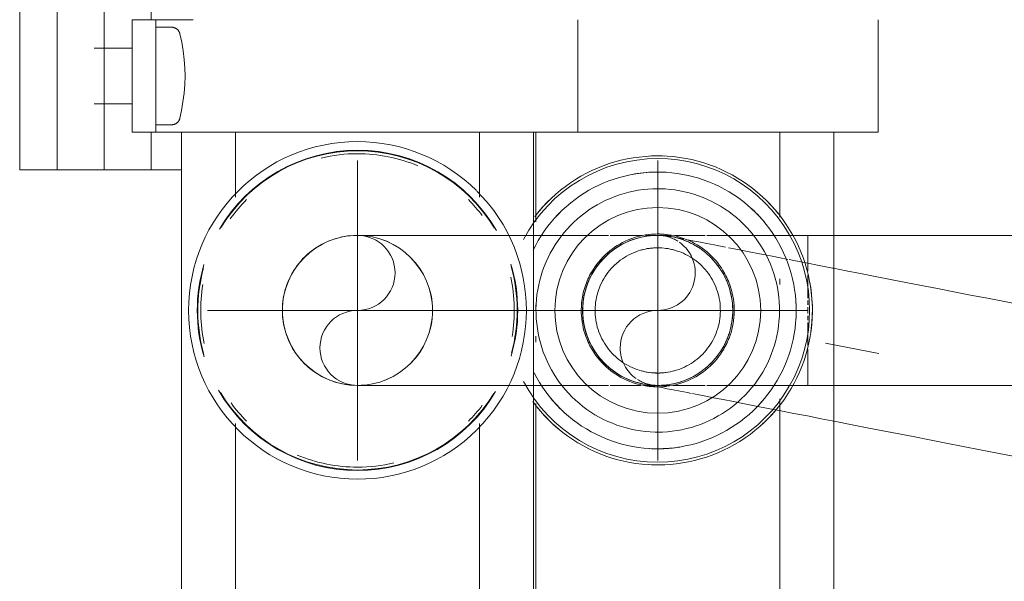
# Model space of a CAD drawing. Header units: millimetres. Extents: x -125 to 26481, y 4748 to 39818.
# Tile 74 of 104: x 18322 to 18426, y 36722 to 36782. Entities that reach past the tile are written whole.
import ezdxf

# ---------------------------------------------------------------- set-up
doc = ezdxf.new("R2010")
doc.units = ezdxf.units.MM
for name, pattern in [('ADSK_Осевая', [700, 500, -100, 0, -100]), ('ADSK_Скрыто', [300, 150, -150]), ('ADSK_Штриховая_ш3 п1_5', [225, 150, -75])]:
    doc.linetypes.add(name, pattern=pattern)
for name, color, linetype, lineweight in [('A-DETL-____-HDLN', 90, 'ADSK_Скрыто', 9), ('A-DETL-____-MBND', 5, 'ADSK_Штриховая_ш3 п1_5', 20), ('M-EQPM-____-OTLN', 50, 'Continuous', 20), ('P-PIPE-____-CNTR', 3, 'ADSK_Осевая', 20)]:
    doc.layers.add(name, color=color, linetype=linetype, lineweight=lineweight)

# ---------------------------------------------------------------- blocks, each defined once
blk = doc.blocks.new('ADSK_Коллектор с регулирующими клапанами и расходомерами - N4-1658406-В_Этаж 02_Отопление')
at = {"layer": 'A-DETL-____-HDLN', "flags": 128}
for points in [[(50.92, 16.64), (50.94, 16.67), (50.96, 16.7), (50.98, 16.73), (51, 16.76), (51.02, 16.79), (51.05, 16.81), (51.07, 16.84), (51.1, 16.86), (51.13, 16.89), (51.16, 16.91), (51.18, 16.93), (51.21, 16.95), (51.25, 16.97)], [(60.77, 16.96), (60.8, 16.94), (60.83, 16.92), (60.86, 16.9), (60.88, 16.88), (60.91, 16.85), (60.94, 16.83), (60.96, 16.8), (60.99, 16.77), (61.01, 16.75), (61.03, 16.72), (61.05, 16.69), (61.07, 16.66)]]:
    blk.add_lwpolyline(points, dxfattribs=at)
at = {"layer": 'M-EQPM-____-OTLN'}
for p, q in [((62, 91.5), (50, 91.5)), ((62, 85), (62, 91.5)), ((200, 86.75), (62, 86.75)), ((62, 85), (62, 59.5)), ((71.06, 81), (62, 81)), ((78.24, 81), (77.62, 81)), ((121.06, 81), (90.44, 81)), ((62, 59.5), (50, 59.5)), ((62, 53), (62, 59.5)), ((62, 55), (71.56, 55)), ((200, 54.75), (62, 54.75)), ((80.39, 55), (81, 55)), ((83.76, 55), (84.38, 55)), ((90.94, 55), (121.56, 55)), ((62, 53), (62, 18.5)), ((68.93, 49), (62, 49)), ((118.93, 49), (93.07, 49)), ((62, 23), (68.93, 23)), ((93.07, 23), (118.93, 23)), ((50, 14.5), (50, 18.5)), ((62, 18.5), (62, 14.5)), ((62, 17.25), (200, 17.25)), ((66, 17.25), (66, 14)), ((50.8, 16.19), (50.8, 14.5)), ((61.2, 14.5), (61.2, 16.19)), ((50, 14), (46, 14)), ((50, 12), (50, 14.5)), ((62, 14.5), (50, 14.5)), ((62, 14.5), (62, 12)), ((66, 14), (62, 14)), ((66, 11.66), (66, 14)), ((50, 12), (62, 12)), ((53.04, 12), (53.04, 7.93)), ((58.96, 7.93), (58.96, 12)), ((66, 11.66), (66, 10.17)), ((66, 10.17), (66, 9)), ((66, 9), (46, 9)), ((66, 6.66), (66, 9)), ((66, 6.66), (66, 5.17)), ((66, 5.17), (66, 4)), ((56, 4), (46, 4)), ((66, 4), (56, 4)), ((66, 0), (66, 4)), ((46, 0), (56, 0)), ((56, 0), (66, 0))]:
    blk.add_line(p, q, dxfattribs=at)
at = {"layer": 'M-EQPM-____-OTLN', "flags": 128}
for points in [[(97.48, 68), (97.47, 68.66), (97.43, 69.32), (97.36, 69.97), (97.27, 70.63), (97.15, 71.27), (97.01, 71.92), (96.84, 72.56), (96.65, 73.18), (96.43, 73.81), (96.18, 74.42), (95.91, 75.02), (95.62, 75.61), (95.3, 76.19), (94.97, 76.76), (94.6, 77.31), (94.22, 77.84), (93.82, 78.36), (93.39, 78.87), (92.95, 79.36), (92.48, 79.82), (92, 80.27), (91.5, 80.7), (90.99, 81.11), (90.45, 81.5), (89.91, 81.87), (89.34, 82.21), (88.77, 82.54), (88.18, 82.84), (87.58, 83.11), (86.97, 83.36), (86.35, 83.59), (85.73, 83.79), (85.09, 83.97), (84.45, 84.12), (83.8, 84.24), (83.15, 84.34), (82.49, 84.42), (81.84, 84.46), (81.18, 84.48), (80.52, 84.48), (79.86, 84.44), (79.2, 84.38), (78.55, 84.3), (77.9, 84.19), (77.26, 84.05), (76.62, 83.89), (75.98, 83.7), (75.36, 83.49), (74.75, 83.25), (74.14, 82.99), (73.55, 82.7), (72.96, 82.39), (72.4, 82.06), (71.84, 81.7), (71.3, 81.33), (70.77, 80.93), (70.27, 80.51), (69.77, 80.07), (69.3, 79.61), (68.85, 79.13), (68.41, 78.64), (67.99, 78.13), (67.6, 77.6), (67.23, 77.05), (66.88, 76.5), (66.55, 75.93), (66.24, 75.34), (65.96, 74.75), (65.7, 74.14), (65.47, 73.52), (65.26, 72.9), (65.08, 72.26), (64.92, 71.62), (64.79, 70.98), (64.68, 70.33), (64.6, 69.67), (64.55, 69.01), (64.52, 68.36), (64.52, 68)], [(95.76, 68), (95.74, 68.59), (95.71, 69.18), (95.65, 69.77), (95.57, 70.35), (95.46, 70.93), (95.33, 71.51), (95.18, 72.08), (95.01, 72.64), (94.81, 73.2), (94.59, 73.75), (94.35, 74.29), (94.09, 74.81), (93.81, 75.33), (93.5, 75.84), (93.18, 76.33), (92.84, 76.81), (92.47, 77.28), (92.09, 77.73), (91.7, 78.17), (91.28, 78.59), (90.85, 78.99), (90.4, 79.37), (89.94, 79.74), (89.46, 80.09), (88.97, 80.42), (88.47, 80.73), (87.95, 81.01), (87.43, 81.28), (86.89, 81.53), (86.35, 81.75), (85.79, 81.96), (85.23, 82.14), (84.66, 82.29), (84.09, 82.43), (83.51, 82.54), (82.92, 82.63), (82.34, 82.69), (81.75, 82.74), (81.16, 82.75), (80.57, 82.75), (79.98, 82.72), (79.39, 82.67), (78.81, 82.59), (78.22, 82.49), (77.65, 82.37), (77.08, 82.22), (76.51, 82.06), (75.95, 81.87), (75.4, 81.65), (74.86, 81.42), (74.33, 81.16), (73.81, 80.88), (73.3, 80.59), (72.8, 80.27), (72.32, 79.93), (71.85, 79.57), (71.39, 79.2), (70.95, 78.8), (70.53, 78.39), (70.12, 77.97), (69.73, 77.52), (69.36, 77.07), (69, 76.59), (68.67, 76.11), (68.36, 75.61), (68.06, 75.09), (67.79, 74.57), (67.54, 74.04), (67.31, 73.5), (67.1, 72.94), (66.91, 72.38), (66.75, 71.82), (66.61, 71.24), (66.49, 70.66), (66.39, 70.08), (66.32, 69.5), (66.27, 68.91), (66.25, 68.32), (66.24, 68)], [(93.98, 68), (93.97, 68.52), (93.94, 69.04), (93.89, 69.55), (93.81, 70.07), (93.72, 70.58), (93.61, 71.08), (93.47, 71.59), (93.32, 72.08), (93.15, 72.57), (92.95, 73.05), (92.74, 73.53), (92.51, 73.99), (92.26, 74.45), (92, 74.89), (91.71, 75.33), (91.41, 75.75), (91.09, 76.16), (90.76, 76.56), (90.41, 76.94), (90.04, 77.31), (89.66, 77.66), (89.27, 78), (88.86, 78.33), (88.44, 78.63), (88.01, 78.92), (87.57, 79.19), (87.12, 79.45), (86.65, 79.68), (86.18, 79.9), (85.7, 80.1), (85.22, 80.27), (84.72, 80.43), (84.22, 80.57), (83.72, 80.69), (83.21, 80.79), (82.69, 80.87), (82.18, 80.92), (81.66, 80.96), (81.14, 80.98), (80.62, 80.97), (80.1, 80.95), (79.59, 80.9), (79.07, 80.83), (78.56, 80.75), (78.05, 80.64), (77.55, 80.51), (77.05, 80.36), (76.56, 80.2), (76.08, 80.01), (75.6, 79.8), (75.13, 79.58), (74.67, 79.33), (74.23, 79.07), (73.79, 78.79), (73.36, 78.49), (72.95, 78.18), (72.55, 77.85), (72.16, 77.5), (71.79, 77.14), (71.43, 76.77), (71.09, 76.38), (70.76, 75.97), (70.45, 75.56), (70.16, 75.13), (69.88, 74.69), (69.62, 74.24), (69.38, 73.78), (69.16, 73.31), (68.96, 72.83), (68.77, 72.35), (68.61, 71.86), (68.46, 71.36), (68.34, 70.85), (68.24, 70.34), (68.15, 69.83), (68.09, 69.32), (68.05, 68.8), (68.02, 68.28), (68.02, 68)], [(89.15, 68), (89.14, 68.33), (89.12, 68.65), (89.09, 68.98), (89.05, 69.3), (88.99, 69.62), (88.92, 69.94), (88.83, 70.25), (88.74, 70.56), (88.63, 70.87), (88.51, 71.17), (88.37, 71.47), (88.23, 71.76), (88.07, 72.05), (87.91, 72.33), (87.73, 72.6), (87.54, 72.87), (87.34, 73.12), (87.13, 73.37), (86.91, 73.61), (86.68, 73.85), (86.44, 74.07), (86.19, 74.28), (85.94, 74.48), (85.67, 74.68), (85.4, 74.86), (85.13, 75.03), (84.84, 75.19), (84.55, 75.34), (84.25, 75.47), (83.95, 75.6), (83.65, 75.71), (83.34, 75.81), (83.02, 75.9), (82.71, 75.97), (82.39, 76.03), (82.06, 76.08), (81.74, 76.12), (81.41, 76.14), (81.09, 76.15), (80.76, 76.15), (80.44, 76.13), (80.11, 76.1), (79.79, 76.06), (79.47, 76), (79.15, 75.94), (78.83, 75.86), (78.52, 75.76), (78.21, 75.66), (77.91, 75.54), (77.61, 75.41), (77.31, 75.27), (77.03, 75.12), (76.75, 74.95), (76.47, 74.78), (76.2, 74.59), (75.94, 74.39), (75.69, 74.18), (75.45, 73.97), (75.22, 73.74), (74.99, 73.51), (74.77, 73.26), (74.57, 73.01), (74.37, 72.75), (74.19, 72.48), (74.02, 72.2), (73.85, 71.92), (73.7, 71.63), (73.56, 71.34), (73.44, 71.04), (73.32, 70.73), (73.22, 70.42), (73.13, 70.11), (73.05, 69.79), (72.98, 69.47), (72.93, 69.15), (72.89, 68.83), (72.87, 68.5), (72.85, 68.18), (72.85, 68)], [(87.68, 68), (87.67, 68.27), (87.65, 68.53), (87.63, 68.8), (87.59, 69.06), (87.54, 69.33), (87.48, 69.59), (87.42, 69.84), (87.34, 70.1), (87.25, 70.35), (87.15, 70.6), (87.04, 70.84), (86.92, 71.08), (86.79, 71.32), (86.66, 71.55), (86.51, 71.77), (86.35, 71.99), (86.19, 72.2), (86.02, 72.4), (85.84, 72.6), (85.65, 72.79), (85.46, 72.97), (85.25, 73.15), (85.04, 73.31), (84.83, 73.47), (84.61, 73.62), (84.38, 73.76), (84.15, 73.89), (83.91, 74.01), (83.67, 74.12), (83.42, 74.22), (83.17, 74.31), (82.91, 74.4), (82.66, 74.47), (82.4, 74.53), (82.13, 74.58), (81.87, 74.62), (81.61, 74.65), (81.34, 74.67), (81.07, 74.68), (80.81, 74.67), (80.54, 74.66), (80.27, 74.64), (80.01, 74.6), (79.74, 74.56), (79.48, 74.5), (79.22, 74.44), (78.97, 74.36), (78.72, 74.27), (78.47, 74.18), (78.22, 74.07), (77.98, 73.95), (77.75, 73.83), (77.52, 73.69), (77.29, 73.55), (77.07, 73.4), (76.86, 73.24), (76.65, 73.07), (76.45, 72.89), (76.26, 72.7), (76.08, 72.51), (75.9, 72.31), (75.73, 72.1), (75.57, 71.89), (75.42, 71.67), (75.28, 71.44), (75.15, 71.21), (75.02, 70.97), (74.91, 70.73), (74.8, 70.49), (74.71, 70.24), (74.63, 69.98), (74.55, 69.73), (74.49, 69.47), (74.43, 69.21), (74.39, 68.94), (74.36, 68.68), (74.34, 68.41), (74.33, 68.14), (74.32, 68)], [(64.52, 68), (64.53, 67.34), (64.57, 66.68), (64.64, 66.03), (64.73, 65.37), (64.85, 64.73), (64.99, 64.08), (65.16, 63.44), (65.35, 62.82), (65.57, 62.19), (65.82, 61.58), (66.09, 60.98), (66.38, 60.39), (66.7, 59.81), (67.03, 59.24), (67.4, 58.69), (67.78, 58.16), (68.18, 57.64), (68.61, 57.13), (69.05, 56.64), (69.52, 56.18), (70, 55.73), (70.5, 55.3), (71.01, 54.89)], [(66.24, 68), (66.26, 67.41), (66.29, 66.82), (66.35, 66.23), (66.43, 65.65), (66.54, 65.07), (66.67, 64.49), (66.82, 63.92), (66.99, 63.36), (67.19, 62.8), (67.41, 62.25), (67.65, 61.71), (67.91, 61.19), (68.19, 60.67), (68.5, 60.16), (68.82, 59.67), (69.16, 59.19), (69.53, 58.72), (69.91, 58.27), (70.3, 57.83), (70.72, 57.41), (71.15, 57.01), (71.6, 56.63), (72.06, 56.26), (72.54, 55.91), (73.03, 55.58), (73.53, 55.27), (74.05, 54.99), (74.57, 54.72)], [(68.02, 68), (68.03, 67.48), (68.06, 66.96), (68.11, 66.45), (68.19, 65.93), (68.28, 65.42), (68.39, 64.92), (68.53, 64.41), (68.68, 63.92), (68.85, 63.43), (69.05, 62.95), (69.26, 62.47), (69.49, 62.01), (69.74, 61.55), (70, 61.11), (70.29, 60.67), (70.59, 60.25), (70.91, 59.84), (71.24, 59.44), (71.59, 59.06), (71.96, 58.69), (72.34, 58.34), (72.73, 58), (73.14, 57.67), (73.56, 57.37), (73.99, 57.08), (74.43, 56.81), (74.88, 56.55), (75.35, 56.32), (75.82, 56.1), (76.3, 55.9), (76.78, 55.73), (77.28, 55.57), (77.78, 55.43), (78.28, 55.31), (78.79, 55.21), (79.31, 55.13), (79.82, 55.08), (80.34, 55.04), (80.86, 55.02), (81.38, 55.03), (81.9, 55.05), (82.41, 55.1), (82.93, 55.17), (83.44, 55.25), (83.95, 55.36), (84.45, 55.49), (84.95, 55.64), (85.44, 55.8), (85.92, 55.99), (86.4, 56.2), (86.87, 56.42), (87.33, 56.67), (87.77, 56.93), (88.21, 57.21), (88.64, 57.51), (89.05, 57.82), (89.45, 58.15), (89.84, 58.5), (90.21, 58.86), (90.57, 59.23), (90.91, 59.62), (91.24, 60.03), (91.55, 60.44), (91.84, 60.87), (92.12, 61.31), (92.38, 61.76), (92.62, 62.22), (92.84, 62.69), (93.04, 63.17), (93.23, 63.65), (93.39, 64.14), (93.54, 64.64), (93.66, 65.15), (93.76, 65.66), (93.85, 66.17), (93.91, 66.68), (93.95, 67.2), (93.98, 67.72), (93.98, 68)], [(72.85, 68), (72.86, 67.67), (72.88, 67.35), (72.91, 67.02), (72.95, 66.7), (73.01, 66.38), (73.08, 66.06), (73.17, 65.75), (73.26, 65.44), (73.37, 65.13), (73.49, 64.83), (73.63, 64.53), (73.77, 64.24), (73.93, 63.95), (74.09, 63.67), (74.27, 63.4), (74.46, 63.13), (74.66, 62.88), (74.87, 62.63), (75.09, 62.39), (75.32, 62.15), (75.56, 61.93), (75.81, 61.72), (76.06, 61.52), (76.33, 61.32), (76.6, 61.14), (76.87, 60.97), (77.16, 60.81), (77.45, 60.66), (77.75, 60.53), (78.05, 60.4), (78.35, 60.29), (78.66, 60.19), (78.98, 60.1), (79.29, 60.03), (79.61, 59.97), (79.94, 59.92), (80.26, 59.88), (80.59, 59.86), (80.91, 59.85), (81.24, 59.85), (81.56, 59.87), (81.89, 59.9), (82.21, 59.94), (82.53, 60), (82.85, 60.06), (83.17, 60.14), (83.48, 60.24), (83.79, 60.34), (84.09, 60.46), (84.39, 60.59), (84.69, 60.73), (84.97, 60.88), (85.25, 61.05), (85.53, 61.22), (85.8, 61.41), (86.06, 61.61), (86.31, 61.82), (86.55, 62.03), (86.78, 62.26), (87.01, 62.49), (87.23, 62.74), (87.43, 62.99), (87.63, 63.25), (87.81, 63.52), (87.98, 63.8), (88.15, 64.08), (88.3, 64.37), (88.44, 64.66), (88.56, 64.96), (88.68, 65.27), (88.78, 65.58), (88.87, 65.89), (88.95, 66.21), (89.02, 66.53), (89.07, 66.85), (89.11, 67.17), (89.13, 67.5), (89.15, 67.82), (89.15, 68)], [(74.32, 68), (74.33, 67.73), (74.35, 67.47), (74.37, 67.2), (74.41, 66.94), (74.46, 66.67), (74.52, 66.41), (74.58, 66.16), (74.66, 65.9), (74.75, 65.65), (74.85, 65.4), (74.96, 65.16), (75.08, 64.92), (75.21, 64.68), (75.34, 64.45), (75.49, 64.23), (75.65, 64.01), (75.81, 63.8), (75.98, 63.6), (76.16, 63.4), (76.35, 63.21), (76.54, 63.03), (76.75, 62.85), (76.96, 62.69), (77.17, 62.53), (77.39, 62.38), (77.62, 62.24), (77.85, 62.11), (78.09, 61.99), (78.33, 61.88), (78.58, 61.78), (78.83, 61.69), (79.09, 61.6), (79.34, 61.53), (79.6, 61.47), (79.87, 61.42), (80.13, 61.38), (80.39, 61.35), (80.66, 61.33), (80.93, 61.32), (81.19, 61.33), (81.46, 61.34), (81.73, 61.36), (81.99, 61.4), (82.26, 61.44), (82.52, 61.5), (82.78, 61.56), (83.03, 61.64), (83.28, 61.73), (83.53, 61.82), (83.78, 61.93), (84.02, 62.05), (84.25, 62.17), (84.48, 62.31), (84.71, 62.45), (84.93, 62.6), (85.14, 62.76), (85.35, 62.93), (85.55, 63.11), (85.74, 63.3), (85.92, 63.49), (86.1, 63.69), (86.27, 63.9), (86.43, 64.11), (86.58, 64.33), (86.72, 64.56), (86.85, 64.79), (86.98, 65.03), (87.09, 65.27), (87.2, 65.51), (87.29, 65.76), (87.37, 66.02), (87.45, 66.27), (87.51, 66.53), (87.57, 66.79), (87.61, 67.06), (87.64, 67.32), (87.66, 67.59), (87.67, 67.86), (87.68, 68)], [(87.67, 54.84), (88.19, 55.12), (88.7, 55.41), (89.2, 55.73), (89.68, 56.07), (90.15, 56.43), (90.61, 56.8), (91.05, 57.2), (91.47, 57.61), (91.88, 58.03), (92.27, 58.48), (92.64, 58.93), (93, 59.41), (93.33, 59.89), (93.64, 60.39), (93.94, 60.91), (94.21, 61.43), (94.46, 61.96), (94.69, 62.5), (94.9, 63.06), (95.09, 63.62), (95.25, 64.18), (95.39, 64.76), (95.51, 65.34), (95.61, 65.92), (95.68, 66.5), (95.73, 67.09), (95.75, 67.68), (95.76, 68)], [(90.7, 54.67), (91.23, 55.07), (91.73, 55.49), (92.23, 55.93), (92.7, 56.39), (93.15, 56.87), (93.59, 57.36), (94.01, 57.87), (94.4, 58.4), (94.77, 58.95), (95.12, 59.5), (95.45, 60.07), (95.76, 60.66), (96.04, 61.25), (96.3, 61.86), (96.53, 62.48), (96.74, 63.1), (96.92, 63.74), (97.08, 64.38), (97.21, 65.02), (97.32, 65.67), (97.4, 66.33), (97.45, 66.99), (97.48, 67.64), (97.48, 68)], [(50.8, 16.19), (50.8, 16.23), (50.8, 16.26), (50.81, 16.3), (50.81, 16.33), (50.82, 16.37), (50.83, 16.4), (50.84, 16.44), (50.85, 16.47), (50.86, 16.51), (50.87, 16.54), (50.89, 16.57), (50.9, 16.61), (50.92, 16.64), (50.94, 16.67), (50.96, 16.7), (50.98, 16.73), (51, 16.76), (51.02, 16.79), (51.05, 16.81), (51.07, 16.84), (51.1, 16.86), (51.13, 16.89), (51.16, 16.91), (51.18, 16.93), (51.21, 16.95), (51.25, 16.97), (51.28, 16.99), (51.31, 17), (51.34, 17.02), (51.38, 17.03), (51.41, 17.04), (51.44, 17.05), (51.48, 17.06), (51.5, 17.07)], [(51.5, 17.07), (52.4, 17.26), (53.31, 17.41), (54.23, 17.53), (55.15, 17.61), (56, 17.65)], [(56, 17.65), (56.92, 17.61), (57.84, 17.52), (58.76, 17.4), (59.67, 17.25), (60.5, 17.07)], [(60.5, 17.07), (60.54, 17.06), (60.57, 17.05), (60.61, 17.04), (60.64, 17.03), (60.67, 17.01), (60.7, 17), (60.74, 16.98), (60.77, 16.96), (60.8, 16.94), (60.83, 16.92), (60.86, 16.9), (60.88, 16.88), (60.91, 16.85), (60.94, 16.83), (60.96, 16.8), (60.99, 16.77), (61.01, 16.75), (61.03, 16.72), (61.05, 16.69), (61.07, 16.66), (61.09, 16.63), (61.11, 16.59), (61.12, 16.56), (61.13, 16.53), (61.15, 16.49), (61.16, 16.46), (61.17, 16.42), (61.18, 16.39), (61.18, 16.35), (61.19, 16.32), (61.2, 16.28), (61.2, 16.25), (61.2, 16.21), (61.2, 16.19)]]:
    blk.add_lwpolyline(points, dxfattribs=at)
at = {"layer": 'M-EQPM-____-OTLN'}
for centre, radius, start, end in [((81, 68), 16.19, 360, 180), ((81, 68), 16.48, 80.7583, 100.4701), ((81, 68), 14.76, 86.4164, 92.8479), ((81, 68), 14.76, 86.407, 92.8444), ((81, 68), 16.48, 42.7006, 52.2304), ((81, 68), 16.48, 129.0526, 142.0096), ((81, 68), 14.76, 129.4407, 138.1279), ((81, 68), 14.76, 129.4338, 138.1241), ((81, 68), 10.97, 0, 180), ((81, 68), 14.76, 45, 48.5734), ((81, 68), 14.76, 45, 48.569), ((81, 68), 8.15, 107.956, 120), ((81, 68), 8.15, 60, 71.6603), ((81, 68), 14.76, 360, 9.7004), ((81, 68), 14.76, 360, 9.6983), ((81, 68), 6.68, 164.5765, 180), ((81, 68), 6.68, 360, 15.4235), ((81, 68), 16.48, 177.6765, 180), ((81, 68), 14.76, 176.6203, 180), ((81, 68), 14.76, 176.6244, 180), ((81, 68), 8.15, 173.6012, 180), ((81, 68), 8.15, 360, 6.3955), ((81, 68), 16.48, 360, 2.6477), ((81, 68), 16.48, 180, 182.6477), ((81, 68), 16.19, 180, 242.0876), ((81, 68), 14.76, 180, 189.7004), ((81, 68), 14.76, 180, 189.6983), ((81, 68), 10.97, 180, 0), ((81, 68), 8.15, 180, 186.3955), ((81, 68), 6.68, 180, 195.4235), ((81, 68), 6.68, 344.5765, 360), ((81, 68), 16.19, 297.9124, 360), ((81, 68), 8.15, 353.6012, 360), ((81, 68), 14.76, 356.6203, 360), ((81, 68), 14.76, 356.6244, 360), ((81, 68), 16.48, 357.6765, 360), ((81, 68), 8.15, 240, 251.6603), ((81, 68), 8.15, 287.956, 300), ((81, 68), 14.76, 309.4338, 318.1241), ((81, 68), 14.76, 309.4407, 318.1279), ((81, 68), 16.48, 309.0526, 322.0096), ((81, 68), 16.48, 222.7139, 232.2345), ((81, 68), 14.76, 225, 228.5734), ((81, 68), 14.76, 225, 228.569), ((81, 36), 18, 45, 135), ((81, 36), 17.08, 73.3382, 106.8084), ((81, 36), 17.02, 74.579, 106.0052), ((81, 36), 16.71, 80.4736, 102.1893), ((81, 36), 17.08, 119.9177, 180), ((81, 36), 17.02, 121.0131, 180), ((81, 36), 17.08, 360, 59.535), ((81, 36), 17.02, 360, 58.6128), ((81, 36), 18, 135.2397, 180), ((81, 36), 16.71, 127.2458, 135), ((81, 36), 16.71, 45, 52.7541), ((81, 36), 18, 360, 44.7602), ((81, 36), 16.71, 157.4248, 180), ((81, 36), 16.71, 360, 13.4458), ((81, 36), 18, 180, 360), ((81, 36), 17.08, 180, 239.535), ((81, 36), 17.02, 180, 238.6128), ((81, 36), 16.71, 180, 193.4458), ((81, 36), 17.08, 299.9177, 360), ((81, 36), 17.02, 301.0131, 360), ((81, 36), 16.71, 337.4248, 360), ((81, 36), 16.71, 225, 234.2318), ((81, 36), 16.71, 306.2173, 315), ((81, 36), 17.08, 253.3382, 286.8084), ((81, 36), 17.02, 254.579, 286.0052), ((81, 36), 16.71, 260.4736, 282.1893)]:
    blk.add_arc(centre, radius, start, end, dxfattribs=at)
blk = doc.blocks.new('ADSK_СШПЭ Аксиальный_Поворот с фиксатором - Поворот трубы-V68-В_Этаж 02_Отопление')
at = {"layer": 'A-DETL-____-HDLN', "color": 1}
for p, q in [((34131.1, 36758.6), (34131.42, 36758.6)), ((34179.26, 36746.04), (34179.89, 36749.26)), ((34134.82, 36741.75), (34134.41, 36741.83)), ((34135.27, 36741.67), (34134.97, 36741.73)), ((34139.67, 36740.81), (34139.34, 36740.87)), ((34140.51, 36740.64), (34139.8, 36740.78))]:
    blk.add_line(p, q, dxfattribs=at)
at = {"layer": 'A-DETL-____-HDLN', "color": 1, "flags": 128}
for points in [[(34124.23, 36754.46), (34124.27, 36754.53), (34124.43, 36754.81), (34124.61, 36755.07), (34124.79, 36755.34), (34124.99, 36755.59), (34125.19, 36755.84), (34125.4, 36756.07), (34125.63, 36756.3), (34125.86, 36756.52), (34126.1, 36756.73), (34126.35, 36756.93), (34126.61, 36757.13), (34126.87, 36757.31), (34127.14, 36757.47), (34127.42, 36757.63), (34127.71, 36757.78), (34127.99, 36757.92), (34128.29, 36758.04), (34128.59, 36758.15), (34128.89, 36758.25), (34129.2, 36758.34), (34129.51, 36758.42), (34129.83, 36758.48), (34130.14, 36758.53), (34130.46, 36758.57), (34130.78, 36758.59), (34130.87, 36758.59)], [(34131.62, 36758.59), (34131.74, 36758.59), (34132.06, 36758.56), (34132.37, 36758.52), (34132.69, 36758.47), (34132.78, 36758.46)], [(34132.78, 36758.46), (34132.81, 36758.45), (34132.93, 36758.43), (34133.11, 36758.39), (34133.38, 36758.34), (34133.71, 36758.27), (34134.02, 36758.21)], [(34134.54, 36758.11), (34134.61, 36758.1), (34135.17, 36757.99), (34135.8, 36757.87), (34136.49, 36757.73), (34137.26, 36757.58), (34138.1, 36757.42), (34138.48, 36757.34)], [(34138.78, 36757.28), (34139, 36757.24), (34139.97, 36757.05), (34141, 36756.85), (34142.1, 36756.64), (34142.74, 36756.51)], [(34142.86, 36756.49), (34143.25, 36756.41), (34144.47, 36756.17), (34145.13, 36756.04)], [(34145.24, 36756.02), (34145.74, 36755.92), (34147.06, 36755.67), (34148.44, 36755.4), (34149.87, 36755.12), (34149.96, 36755.1)], [(34123.39, 36752.14), (34123.46, 36752.45), (34123.54, 36752.76), (34123.63, 36753.07), (34123.73, 36753.37), (34123.85, 36753.67), (34123.98, 36753.96), (34124.12, 36754.25)], [(34124.13, 36746.94), (34124.07, 36747.07), (34123.93, 36747.36), (34123.81, 36747.65), (34123.69, 36747.95), (34123.59, 36748.26), (34123.51, 36748.56), (34123.43, 36748.88), (34123.37, 36749.19), (34123.32, 36749.5), (34123.28, 36749.82), (34123.26, 36750.14), (34123.24, 36750.46), (34123.24, 36750.78), (34123.26, 36751.1), (34123.28, 36751.42), (34123.32, 36751.74), (34123.37, 36752.05), (34123.39, 36752.14)], [(34129.71, 36742.75), (34129.4, 36742.82), (34129.09, 36742.9), (34128.78, 36742.99), (34128.48, 36743.1), (34128.18, 36743.21), (34127.89, 36743.34), (34127.6, 36743.48), (34127.32, 36743.63), (34127.04, 36743.8), (34126.77, 36743.97), (34126.51, 36744.15), (34126.26, 36744.35), (34126.01, 36744.55), (34125.77, 36744.77), (34125.54, 36744.99), (34125.32, 36745.22), (34125.11, 36745.46), (34124.91, 36745.71), (34124.72, 36745.97), (34124.54, 36746.23), (34124.37, 36746.51), (34124.21, 36746.78)], [(34130.95, 36742.51), (34130.75, 36742.55), (34130.39, 36742.62), (34130.11, 36742.67), (34129.9, 36742.72), (34129.77, 36742.74), (34129.71, 36742.75), (34129.71, 36742.75)], [(34134.41, 36741.83), (34133.63, 36741.99), (34132.91, 36742.13), (34132.26, 36742.25), (34131.69, 36742.37), (34131.47, 36742.41)], [(34139.34, 36740.87), (34138.23, 36741.09), (34137.18, 36741.29), (34136.19, 36741.49), (34135.27, 36741.67)], [(34150.22, 36738.75), (34148.68, 36739.05), (34147.2, 36739.34), (34145.75, 36739.62), (34144.36, 36739.89), (34143.02, 36740.15), (34141.74, 36740.4), (34140.51, 36740.64)]]:
    blk.add_lwpolyline(points, dxfattribs=at)
at = {"layer": 'A-DETL-____-HDLN', "color": 1}
for start, end in [(93.9486, 138.9486), (92.9157, 93.9486), (87.9467, 91.6263), (78.9486, 86.3467), (48.9486, 78.9486), (27.9467, 46.4061), (138.9486, 151.6263), (152.9157, 153.9486), (153.9486, 168.9486), (348.9486, 26.3467), (168.9486, 198.9486), (332.9157, 348.9486), (198.9486, 206.3467), (207.9467, 213.9486), (213.9486, 266.3467), (307.842, 331.6263), (272.9157, 303.9486), (267.9467, 271.6263)]:
    blk.add_arc((34131.24, 36750.6), 8, start, end, dxfattribs=at)
at = {"layer": 'A-DETL-____-MBND', "color": 10}
for p, q in [((34178.35, 36741.4), (34179.25, 36746)), ((34176.82, 36733.55), (34178.35, 36741.4))]:
    blk.add_line(p, q, dxfattribs=at)
at = {"layer": 'A-DETL-____-MBND', "color": 10, "flags": 128}
for points in [[(34149.99, 36755.09), (34151.34, 36754.83), (34152.87, 36754.53), (34154.43, 36754.23), (34156.04, 36753.91), (34157.68, 36753.59), (34159.36, 36753.26), (34161.07, 36752.93), (34162.81, 36752.59), (34164.58, 36752.24), (34166.38, 36751.89), (34168.19, 36751.54), (34170.03, 36751.18), (34171.88, 36750.82), (34173.74, 36750.46), (34175.61, 36750.09), (34177.49, 36749.72), (34179.38, 36749.35), (34179.89, 36749.26)], [(34176.82, 36733.55), (34174.93, 36733.92), (34173.05, 36734.29), (34171.18, 36734.65), (34169.31, 36735.02), (34167.46, 36735.38), (34165.62, 36735.74), (34163.8, 36736.09), (34162, 36736.45), (34160.22, 36736.79), (34158.47, 36737.14), (34156.75, 36737.47), (34155.06, 36737.8), (34153.41, 36738.12), (34151.79, 36738.44), (34150.22, 36738.75)]]:
    blk.add_lwpolyline(points, dxfattribs=at)
blk = doc.blocks.new('ADSK_СШПЭ Аксиальный_Поворот с фиксатором - Поворот трубы-V71-В_Этаж 02_Отопление')
at = {"layer": 'A-DETL-____-HDLN', "color": 5}
for p, q in [((34129.96, 36758.6), (34130.88, 36758.6)), ((34131.08, 36758.6), (34131.4, 36758.6)), ((34131.65, 36758.6), (34132.67, 36758.6)), ((34147.24, 36754.77), (34147.24, 36758.6)), ((34147.24, 36752.68), (34147.24, 36754.37)), ((34147.24, 36751.91), (34147.24, 36752.68)), ((34147.24, 36751.21), (34147.24, 36751.65)), ((34147.24, 36750.6), (34147.24, 36750.94)), ((34147.24, 36750.27), (34147.24, 36750.6)), ((34147.24, 36749.56), (34147.24, 36750)), ((34147.24, 36748.53), (34147.24, 36749.3)), ((34147.24, 36746.85), (34147.24, 36748.53)), ((34147.24, 36742.6), (34147.24, 36746.47)), ((34118.79, 36742.6), (34118.58, 36742.6)), ((34120.14, 36742.6), (34118.91, 36742.6)), ((34120.96, 36742.6), (34120.14, 36742.6)), ((34121.74, 36742.6), (34121.09, 36742.6)), ((34125.99, 36742.6), (34125.08, 36742.6)), ((34126.8, 36742.6), (34126.19, 36742.6)), ((34128.55, 36742.6), (34126.8, 36742.6)), ((34129.44, 36742.6), (34128.55, 36742.6)), ((34130.33, 36742.6), (34129.82, 36742.6)), ((34130.88, 36742.6), (34130.33, 36742.6)), ((34131.4, 36742.6), (34131.08, 36742.6)), ((34132.14, 36742.6), (34131.6, 36742.6)), ((34132.52, 36742.6), (34132.14, 36742.6)), ((34133.98, 36742.6), (34132.91, 36742.6)), ((34135.83, 36742.6), (34133.98, 36742.6)), ((34136.29, 36742.6), (34135.83, 36742.6)), ((34137.7, 36742.6), (34136.49, 36742.6)), ((34143.4, 36742.6), (34141.49, 36742.6)), ((34143.58, 36742.6), (34143.4, 36742.6)), ((34145.32, 36742.6), (34143.7, 36742.6)), ((34147.24, 36742.6), (34145.32, 36742.6))]:
    blk.add_line(p, q, dxfattribs=at)
at = {"layer": 'A-DETL-____-HDLN', "color": 5, "flags": 128}
for points in [[(34091.24, 36750.6), (34091.25, 36750.92), (34091.27, 36751.24), (34091.3, 36751.56), (34091.34, 36751.88), (34091.4, 36752.19), (34091.47, 36752.51), (34091.55, 36752.82), (34091.65, 36753.12), (34091.75, 36753.42), (34091.87, 36753.72), (34092, 36754.01), (34092.14, 36754.3), (34092.3, 36754.58), (34092.46, 36754.85), (34092.64, 36755.12), (34092.82, 36755.38), (34093.02, 36755.63), (34093.23, 36755.88), (34093.44, 36756.12), (34093.67, 36756.34), (34093.9, 36756.56), (34094.14, 36756.77), (34094.39, 36756.97), (34094.65, 36757.16), (34094.92, 36757.34), (34095.19, 36757.5), (34095.47, 36757.66), (34095.76, 36757.81), (34096.05, 36757.94), (34096.34, 36758.06), (34096.64, 36758.17), (34096.95, 36758.27), (34097.26, 36758.35), (34097.57, 36758.43), (34097.88, 36758.49), (34098.2, 36758.54), (34098.52, 36758.57), (34098.83, 36758.59), (34099.15, 36758.6), (34099.24, 36758.6)], [(34099.24, 36758.6), (34099.28, 36758.6), (34099.39, 36758.6), (34099.59, 36758.6), (34099.85, 36758.6), (34100.2, 36758.6), (34100.62, 36758.6), (34101.11, 36758.6), (34101.68, 36758.6), (34102.32, 36758.6), (34103.03, 36758.6), (34103.81, 36758.6), (34104.67, 36758.6), (34105.59, 36758.6), (34106.57, 36758.6), (34107.62, 36758.6), (34108.74, 36758.6), (34109.92, 36758.6), (34111.15, 36758.6), (34112.45, 36758.6), (34113.8, 36758.6), (34115.2, 36758.6), (34116.66, 36758.6), (34118.16, 36758.6), (34118.78, 36758.6)], [(34118.9, 36758.6), (34119.71, 36758.6), (34120.96, 36758.6)], [(34121.09, 36758.6), (34121.31, 36758.6), (34122.94, 36758.6), (34124.62, 36758.6), (34125.99, 36758.6)], [(34126.19, 36758.6), (34126.33, 36758.6), (34128.07, 36758.6), (34129.57, 36758.6)], [(34133.04, 36758.6), (34133.48, 36758.6), (34135.33, 36758.6), (34136.29, 36758.6)], [(34136.49, 36758.6), (34137.2, 36758.6), (34139.08, 36758.6), (34140.98, 36758.6), (34141.4, 36758.6)], [(34141.52, 36758.6), (34142.89, 36758.6), (34143.58, 36758.6)], [(34143.7, 36758.6), (34144.8, 36758.6), (34146.72, 36758.6), (34147.24, 36758.6)], [(34099.24, 36742.6), (34098.92, 36742.61), (34098.6, 36742.63), (34098.28, 36742.66), (34097.97, 36742.71), (34097.65, 36742.76), (34097.34, 36742.83), (34097.03, 36742.92), (34096.72, 36743.01), (34096.42, 36743.12), (34096.13, 36743.24), (34095.83, 36743.37), (34095.55, 36743.51), (34095.27, 36743.66), (34094.99, 36743.83), (34094.72, 36744), (34094.46, 36744.19), (34094.21, 36744.38), (34093.97, 36744.59), (34093.73, 36744.81), (34093.5, 36745.03), (34093.28, 36745.26), (34093.07, 36745.51), (34092.88, 36745.76), (34092.69, 36746.02), (34092.51, 36746.28), (34092.34, 36746.55), (34092.19, 36746.83), (34092.04, 36747.12), (34091.91, 36747.41), (34091.78, 36747.71), (34091.67, 36748.01), (34091.58, 36748.31), (34091.49, 36748.62), (34091.42, 36748.93), (34091.36, 36749.24), (34091.31, 36749.56), (34091.27, 36749.88), (34091.25, 36750.2), (34091.24, 36750.52), (34091.24, 36750.6)], [(34118.58, 36742.6), (34117.06, 36742.6), (34115.59, 36742.6), (34114.17, 36742.6), (34112.81, 36742.6), (34111.5, 36742.6), (34110.25, 36742.6), (34109.05, 36742.6), (34107.92, 36742.6), (34106.85, 36742.6), (34105.85, 36742.6), (34104.91, 36742.6), (34104.04, 36742.6), (34103.23, 36742.6), (34102.5, 36742.6), (34101.84, 36742.6), (34101.26, 36742.6), (34100.74, 36742.6), (34100.3, 36742.6), (34099.94, 36742.6), (34099.65, 36742.6), (34099.44, 36742.6), (34099.3, 36742.6), (34099.24, 36742.6), (34099.24, 36742.6)], [(34125.08, 36742.6), (34123.39, 36742.6), (34121.74, 36742.6)], [(34141.39, 36742.6), (34139.59, 36742.6), (34137.7, 36742.6)]]:
    blk.add_lwpolyline(points, dxfattribs=at)
at = {"layer": 'A-DETL-____-HDLN', "color": 5}
for start, end in [(0, 180), (180, 0)]:
    blk.add_arc((34099.24, 36750.6), 8, start, end, dxfattribs=at)

msp = doc.modelspace()

# ---------------------------------------------------------------- linework, layer by layer
at = {"layer": 'A-DETL-____-HDLN', "color": 5}
for p, q in [((18408.24, 36758.6), (18405.54, 36758.6)), ((18405.54, 36758.6), (18405.54, 36754.77)), ((18405.54, 36754.37), (18405.54, 36751.91)), ((18405.54, 36751.65), (18405.54, 36751.2)), ((18405.54, 36750.94), (18405.54, 36750.27)), ((18405.54, 36750.01), (18405.54, 36749.56)), ((18405.54, 36749.3), (18405.54, 36746.86)), ((18405.54, 36746.47), (18405.54, 36742.6)), ((18405.54, 36742.6), (18436.8, 36742.6))]:
    msp.add_line(p, q, dxfattribs=at)
for centre, radius, start, end in [((18357.54, 36750.6), 8, 0, 180), ((18357.54, 36754.6), 4, 270, 90), ((18357.54, 36750.6), 8, 180, 0), ((18357.54, 36746.6), 4, 90, 270)]:
    msp.add_arc(centre, radius, start, end, dxfattribs=at)
at = {"layer": 'A-DETL-____-HDLN', "color": 1}
for centre, radius, start, end in [((18389.54, 36750.6), 8, 0, 180), ((18389.54, 36754.6), 4, 57.5114, 90), ((18389.54, 36754.6), 4, 270, 54.8648), ((18389.54, 36750.6), 8, 180, 0), ((18389.54, 36746.6), 4, 90, 180), ((18389.54, 36746.6), 4, 180, 234.8648), ((18389.54, 36746.6), 4, 237.5114, 270)]:
    msp.add_arc(centre, radius, start, end, dxfattribs=at)
at = {"layer": 'A-DETL-____-MBND', "color": 170}
msp.add_line((19208.53, 36758.61), (18408.29, 36758.6), dxfattribs=at)
at = {"layer": 'A-DETL-____-MBND', "color": 10}
msp.add_line((18407.41, 36747.11), (18413.09, 36746), dxfattribs=at)
at = {"layer": 'P-PIPE-____-CNTR', "color": 170}
for p, q in [((18357.54, 36734.6), (18357.54, 36766.6)), ((18341.54, 36750.6), (18373.54, 36750.6))]:
    msp.add_line(p, q, dxfattribs=at)
at = {"layer": 'P-PIPE-____-CNTR', "color": 10}
for p, q in [((18389.54, 36734.6), (18389.54, 36766.6)), ((18373.54, 36750.6), (18405.54, 36750.6))]:
    msp.add_line(p, q, dxfattribs=at)

# ---------------------------------------------------------------- block references
at = {"layer": 'A-DETL-____-HDLN', "rotation": 270.0000468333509}
msp.add_blockref('ADSK_Коллектор с регулирующими клапанами и расходомерами - N4-1658406-В_Этаж 02_Отопление', (18321.54, 36831.6), dxfattribs=at)
at = {"layer": 'A-DETL-____-HDLN', "color": 5}
msp.add_blockref('ADSK_СШПЭ Аксиальный_Поворот с фиксатором - Поворот трубы-V71-В_Этаж 02_Отопление', (-15741.71, 0), dxfattribs=at)
at = {"layer": 'A-DETL-____-HDLN', "color": 1}
msp.add_blockref('ADSK_СШПЭ Аксиальный_Поворот с фиксатором - Поворот трубы-V68-В_Этаж 02_Отопление', (-15741.71, 0), dxfattribs=at)

doc.saveas('drawing.dxf')
